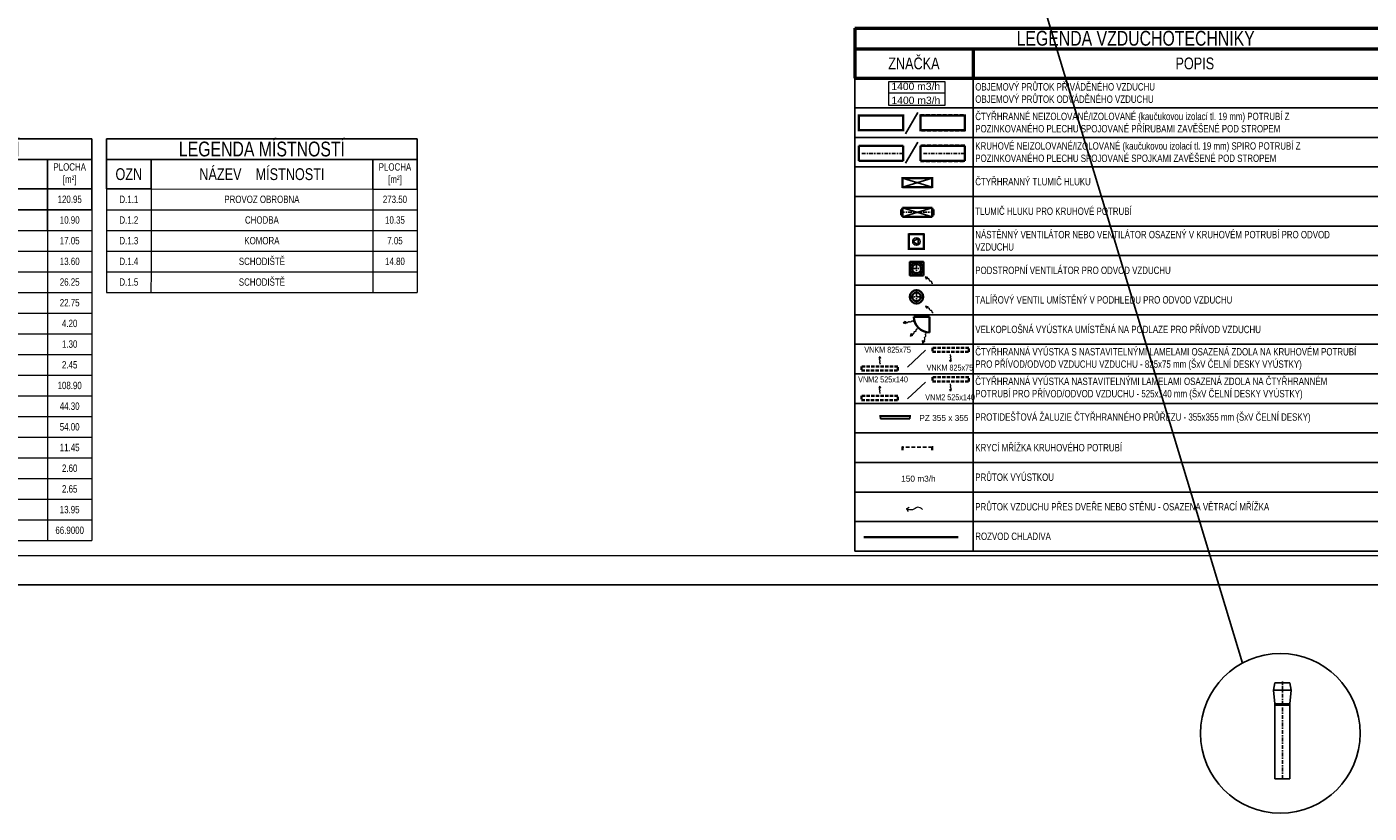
# Model space of a CAD drawing. Header units: millimetres. Extents: x 879679 to 2307614, y -211319 to 627407.
# Tile 5 of 36: x 918080 to 963474, y -204928 to -178319. Entities that reach past the tile are written whole.
import ezdxf

# ---------------------------------------------------------------- set-up
doc = ezdxf.new("R2010")
doc.units = ezdxf.units.MM
doc.header["$LTSCALE"] = 10
for name, pattern in [('Carkovana', [0.21, 0.15, -0.06]), ('DASHDOT', [25.4, 12.7, -6.35, 0, -6.35]), ('DASHED', [19.05, 12.7, -6.35])]:
    doc.linetypes.add(name, pattern=pattern)
doc.layers.add('AA_FORMÁTY NETISK', color=40, linetype='Continuous', plot=False)
doc.layers.add('VZT-netisk', color=71, linetype='Continuous', plot=False)
for name, color, linetype, lineweight in [('AA_FORMÁTY TISK', 7, 'Continuous', 15), ('AA_Tabulky místností', 4, 'Continuous', 13), ('Kóty_obecně', 7, 'Continuous', 25), ('Standard', 7, 'Continuous', 25), ('VZT-komponenty', 30, 'Continuous', 35), ('VZT-potrubi', 30, 'Continuous', 35), ('VZT-Potrubi_izolace1', 7, 'DASHED', 18), ('VZT-sipky', 50, 'Continuous', 15)]:
    doc.layers.add(name, color=color, linetype=linetype, lineweight=lineweight)
doc.styles.add('Arial_CE', font='arial.ttf')
doc.styles.get("Standard").update_dxf_attribs({"font": 'ic-simplex.shx', "width": 0.8})

# ---------------------------------------------------------------- blocks, each defined once
blk = doc.blocks.new('*U375', base_point=(2500, 500))
at = {"color": 0, "linetype": 'ByBlock', "lineweight": -2}
for p, q in [((0, 500), (0, 0)), ((2500, 500), (0, 500)), ((2500, 0), (2500, 500)), ((0, 0), (2500, 0))]:
    blk.add_line(p, q, dxfattribs=at)
at = {"color": 2, "linetype": 'DASHDOT', "lineweight": 25}
blk.add_line((0, 250), (2500, 250), dxfattribs=at)
blk = doc.blocks.new('*U416', base_point=(250, 0))
at = {"color": 0, "linetype": 'ByBlock', "lineweight": -2}
for p, q in [((-250, 750), (-300, 500)), ((-300, 500), (-250, 40)), ((-300, 500), (300, 500)), ((-250, 750), (250, 750)), ((250, 750), (300, 500)), ((300, 500), (250, 40)), ((-250, 40), (250, 40))]:
    blk.add_line(p, q, dxfattribs=at)
at = {"color": 2, "linetype": 'DASHDOT', "lineweight": 25}
blk.add_line((0, 0), (0, 800), dxfattribs=at)
at = {"color": 0, "linetype": 'ByBlock', "lineweight": -2}
blk.add_lwpolyline([(-250, 40), (-250, 0), (250, 0), (250, 40)], dxfattribs=at)
blk = doc.blocks.new('*U85', base_point=(28, -713))
at = {"linetype": 'ByBlock'}
blk.add_hatch(color=0, dxfattribs=at).paths.add_polyline_path([(791, -713), (614, -619), (614, -808)])
at = {"color": 0, "linetype": 'ByBlock', "lineweight": -2}
for p, q in [((551, -713), (614, -713)), ((791, -713), (614, -619)), ((614, -619), (614, -808)), ((791, -713), (614, -808))]:
    blk.add_line(p, q, dxfattribs=at)
blk.add_lwpolyline([(551, -713), (527, -744), (503, -758), (479, -760), (455, -751), (432, -737), (410, -721), (388, -706), (367, -696), (348, -693), (329, -696), (311, -705), (293, -716), (276, -728), (260, -738), (243, -746), (227, -749), (211, -746), (195, -738), (179, -727), (162, -713), (146, -700), (130, -689), (114, -681), (98, -678), (81, -681), (65, -689), (49, -699), (32, -711), (28, -713)], dxfattribs=at)
blk = doc.blocks.new('*U232', base_point=(28, -713))
at = {"linetype": 'ByBlock'}
blk.add_hatch(color=0, dxfattribs=at).paths.add_polyline_path([(791, -713), (614, -619), (614, -808)])
at = {"color": 0, "linetype": 'ByBlock', "lineweight": -2}
for p, q in [((551, -713), (614, -713)), ((791, -713), (614, -619)), ((614, -619), (614, -808)), ((791, -713), (614, -808))]:
    blk.add_line(p, q, dxfattribs=at)
blk.add_lwpolyline([(551, -713), (527, -744), (503, -758), (479, -760), (455, -751), (432, -737), (410, -721), (388, -706), (367, -696), (348, -693), (329, -696), (311, -705), (293, -716), (276, -728), (260, -738), (243, -746), (227, -749), (211, -746), (195, -738), (179, -727), (162, -713), (146, -700), (130, -689), (114, -681), (98, -678), (81, -681), (65, -689), (49, -699), (32, -711), (28, -713)], dxfattribs=at)
blk = doc.blocks.new('*U419', base_point=(550, 0))
at = {"color": 2, "linetype": 'DASHDOT', "lineweight": 25}
blk.add_lwpolyline([(-30, 0), (1130, 0)], dxfattribs=at)
at = {"color": 0, "linetype": 'ByBlock', "lineweight": -2}
for points in [[(50, 100), (0, 100)], [(0, -100), (0, 100)], [(50, 150), (50, -150)], [(50, 150), (1050, 150)], [(1050, 150), (1050, -150)], [(1050, 100), (1100, 100)], [(1100, -100), (1100, 100)], [(50, -100), (0, -100)], [(50, -150), (1050, -150)], [(1050, -100), (1100, -100)]]:
    blk.add_lwpolyline(points, dxfattribs=at)
at = {"color": 2, "linetype": 'ByBlock', "lineweight": 25}
for points in [[(50, 150), (1050, -150)], [(50, -150), (1050, 150)]]:
    blk.add_lwpolyline(points, dxfattribs=at)
blk = doc.blocks.new('*U420', base_point=(500, 150))
at = {"color": 0, "linetype": 'ByBlock', "lineweight": -2}
for points in [[(0, 300), (0, 330)], [(0, 300), (1000, 300)], [(0, 300), (0, 0)], [(0, 0), (0, -30)], [(0, 0), (1000, 0)], [(1000, 300), (1000, 330)], [(1000, 300), (1000, 0)], [(1000, 0), (1000, -30)]]:
    blk.add_lwpolyline(points, dxfattribs=at)
at = {"color": 2, "linetype": 'ByBlock', "lineweight": 25}
for points in [[(0, 300), (1000, 0)], [(1000, 300), (0, 0)]]:
    blk.add_lwpolyline(points, dxfattribs=at)
blk = doc.blocks.new('*U421')
at = {"color": 2, "linetype": 'DASHDOT', "lineweight": 25}
for p, q in [((-257, 0), (257, 0)), ((0, 257), (0, -257))]:
    blk.add_line(p, q, dxfattribs=at)
at = {"color": 0, "linetype": 'ByBlock', "lineweight": -2}
for radius in [227, 150]:
    blk.add_circle((0, 0), radius, dxfattribs=at)
blk = doc.blocks.new('*U422')
at = {"color": 2, "linetype": 'DASHDOT', "lineweight": 25}
for p, q in [((-257, 0), (257, 0)), ((0, 257), (0, -257))]:
    blk.add_line(p, q, dxfattribs=at)
at = {"color": 0, "linetype": 'ByBlock', "lineweight": -2}
for radius in [227, 150]:
    blk.add_circle((0, 0), radius, dxfattribs=at)
blk = doc.blocks.new('*T423')
at = {"layer": 'Kóty_obecně', "color": 6, "linetype": 'ByBlock', "lineweight": 50, "transparency": 16777216}
for p, q in [((0, 0), (19000, 0)), ((0, 0), (0, -1700)), ((19000, 0), (19000, -1700)), ((0, -700), (19000, -700)), ((4000, -700), (4000, -1700)), ((0, -1700), (19000, -1700))]:
    blk.add_line(p, q, dxfattribs=at)
at = {"layer": 'Kóty_obecně', "color": 0, "linetype": 'ByBlock', "lineweight": -2, "transparency": 16777216}
for p, q in [((0, -1700), (0, -17700)), ((4000, -1700), (4000, -17700)), ((19000, -1700), (19000, -17700)), ((0, -2700), (19000, -2700)), ((0, -3700), (19000, -3700)), ((0, -4700), (19000, -4700)), ((0, -5700), (19000, -5700)), ((0, -6700), (19000, -6700)), ((0, -7700), (19000, -7700)), ((0, -8700), (19000, -8700)), ((0, -9700), (19000, -9700)), ((0, -10700), (19000, -10700)), ((0, -11700), (19000, -11700)), ((0, -12700), (19000, -12700)), ((0, -13700), (19000, -13700)), ((0, -14700), (19000, -14700)), ((0, -15700), (19000, -15700)), ((0, -16700), (19000, -16700)), ((0, -17700), (19000, -17700))]:
    blk.add_line(p, q, dxfattribs=at)
at = {"layer": 'Kóty_obecně', "color": 0, "transparency": 16777216}
for s, insert, char_height, width, attachment_point in [('{\\Fc:\\program files\\ab studio\\cadkonplus 2018\\2018\\fonts\\ic-simplex|c238;LEGENDA VZDUCHOTECHNIKY}', (9500, -350), 500, 18997, 5), ('Z{\\Fc:\\program files\\ab studio\\cadkonplus 2018\\2018\\fonts\\ic-simplex|c238;NAČKA}', (2000, -1200), 400, 3997, 5), ('P{\\Fc:\\program files\\ab studio\\cadkonplus 2018\\2018\\fonts\\ic-simplex|c238;OPIS}', (11500, -1200), 400, 14997, 5), ('{\\Fc:\\program files\\ab studio\\cadkonplus 2018\\2018\\fonts\\ic-simplex|c238; OBJEMOVÝ PRŮTOK PŘIVÁDĚNÉHO VZDUCHU\\P OBJEMOVÝ PRŮTOK ODVÁDĚNÉHO VZDUCHU}', (4001.5, -2200), 250, 14997, 4), ('{\\Fc:\\program files\\ab studio\\cadkonplus 2018\\2018\\fonts\\ic-simplex|c238; ČTYŘHRANNÉ NEIZOLOVANÉ/IZOLOVANÉ (kaučukovou izolací tl. 19 mm) POTRUBÍ Z\\P POZINKOVANÉHO PLECHU SPOJOVANÉ PŘÍRUBAMI ZAVĚŠENÉ POD STROPEM}', (4001.5, -3200), 250, 14997, 4), ('{\\Fc:\\program files\\ab studio\\cadkonplus 2018\\2018\\fonts\\ic-simplex|c238; KRUHOVÉ NEIZOLOVANÉ/IZOLOVANÉ (kaučukovou izolací tl. 19 mm) SPIRO POTRUBÍ Z\\P POZINKOVANÉHO PLECHU SPOJOVANÉ SPOJKAMI ZAVĚŠENÉ POD STROPEM}', (4001.5, -4200), 250, 14997, 4), ('{\\Fc:\\program files\\ab studio\\cadkonplus 2018\\2018\\fonts\\ic-simplex|c238; ČTYŘHRANNÝ TLUMIČ HLUKU }', (4001.5, -5200), 250, 14997, 4), ('{\\Fc:\\program files\\ab studio\\cadkonplus 2018\\2018\\fonts\\ic-simplex|c238; TLUMIČ HLUKU PRO KRUHOVÉ POTRUBÍ}', (4001.5, -6200), 250, 14997, 4), ('{\\Fc:\\program files\\ab studio\\cadkonplus 2018\\2018\\fonts\\ic-simplex|c238; NÁSTĚNNÝ VENTILÁTOR NEBO VENTILÁTOR OSAZENÝ V KRUHOVÉM POTRUBÍ PRO ODVOD\\P VZDUCHU}', (4001.5, -7200), 250, 14997, 4), ('{\\Fc:\\program files\\ab studio\\cadkonplus 2018\\2018\\fonts\\ic-simplex|c238; PODSTROPNÍ VENTILÁTOR PRO ODVOD VZDUCHU}', (4001.5, -8200), 250, 14997, 4), ('{\\Fc:\\program files\\ab studio\\cadkonplus 2018\\2018\\fonts\\ic-simplex|c238; TALÍŘOVÝ VENTIL UMÍSTĚNÝ V PODHLEDU PRO ODVOD VZDUCHU}', (4001.5, -9200), 250, 14997, 4), ('{\\Fc:\\program files\\ab studio\\cadkonplus 2018\\2018\\fonts\\ic-simplex|c238; VELKOPLOŠNÁ VYÚSTKA UMÍSTĚNÁ NA PODLAZE PRO PŘÍVOD VZDUCHU}', (4001.5, -10200), 250, 14997, 4), ('{\\Fc:\\program files\\ab studio\\cadkonplus 2018\\2018\\fonts\\ic-simplex|c238; ČTYŘHRANNÁ VYÚSTKA S NASTAVITELNÝMI LAMELAMI OSAZENÁ ZDOLA NA KRUHOVÉM POTRUBÍ\\P PRO PŘÍVOD/ODVOD VZDUCHU VZDUCHU - 825x75 mm (ŠxV ČELNÍ DESKY VYÚSTKY)}', (4001.5, -11200), 250, 14997, 4), ('{\\Fc:\\program files\\ab studio\\cadkonplus 2018\\2018\\fonts\\ic-simplex|c238; ČTYŘHRANNÁ VYÚSTKA NASTAVITELNÝMI LAMELAMI OSAZENÁ ZDOLA NA\\~ČTYŘHRANNÉM\\P POTRUBÍ PRO PŘÍVOD/ODVOD VZDUCHU - 525x140 mm (ŠxV ČELNÍ DESKY VYÚSTKY)}', (4001.5, -12200), 250, 14997, 4), ('{\\Fc:\\program files\\ab studio\\cadkonplus 2018\\2018\\fonts\\ic-simplex|c238; PROTIDEŠŤOVÁ ŽALUZIE ČTYŘHRANNÉHO PRŮŘEZU - 355x355 mm (ŠxV ČELNÍ DESKY)}', (4001.5, -13200), 250, 14997, 4), ('{\\Fc:\\program files\\ab studio\\cadkonplus 2018\\2018\\fonts\\ic-simplex|c238; KRYCÍ MŘÍŽKA KRUHOVÉHO POTRUBÍ}', (4001.5, -14200), 250, 14997, 4), ('{\\Fc:\\program files\\ab studio\\cadkonplus 2018\\2018\\fonts\\ic-simplex|c238; PRŮTOK VYÚSTKOU}', (4001.5, -15200), 250, 14997, 4), ('{\\Fc:\\program files\\ab studio\\cadkonplus 2018\\2018\\fonts\\ic-simplex|c238; PRŮTOK VZDUCHU PŘES DVEŘE NEBO STĚNU - OSAZENA VĚTRACÍ MŘÍŽKA}', (4001.5, -16200), 250, 14997, 4), ('{\\Fc:\\program files\\ab studio\\cadkonplus 2018\\2018\\fonts\\ic-simplex|c238; ROZVOD CHLADIVA}', (4001.5, -17200), 250, 14997, 4)]:
    blk.add_mtext(s, dxfattribs=dict(at, insert=insert, char_height=char_height, width=width, attachment_point=attachment_point))
blk = doc.blocks.new('*U424', base_point=(500, 95))
at = {"color": 0, "linetype": 'ByBlock', "lineweight": -2}
for p, q in [((-530, 0), (-500, 0)), ((-500, 0), (500, 0)), ((500, 0), (530, 0))]:
    blk.add_line(p, q, dxfattribs=at)
at = {"color": 2, "linetype": 'ByBlock', "lineweight": 25}
for p, q in [((-500, 95), (500, 95)), ((-500, 0), (-500, 95)), ((500, 0), (500, 95))]:
    blk.add_line(p, q, dxfattribs=at)
blk = doc.blocks.new('*U425', base_point=(-500, 0))
at = {"color": 0, "linetype": 'ByBlock', "lineweight": -2}
for p, q in [((-500, 0), (-530, 0)), ((-500, 100), (-500, 0)), ((500, 100), (500, 0)), ((500, 0), (530, 0))]:
    blk.add_line(p, q, dxfattribs=at)
at = {"color": 2, "linetype": 'DASHED', "lineweight": 25}
blk.add_line((-500, 0), (500, 0), dxfattribs=at)
blk = doc.blocks.new('*U426', base_point=(250, 0))
at = {"color": 0, "linetype": 'ByBlock', "lineweight": -2}
for p, q in [((0, 524), (0, -24)), ((500, 500), (0, 500)), ((500, -24), (500, 524)), ((0, 0), (500, 0))]:
    blk.add_line(p, q, dxfattribs=at)
at = {"color": 2, "linetype": 'ByBlock', "lineweight": 25}
for p, q in [((375, 250), (188, 358)), ((188, 358), (188, 142)), ((188, 142), (375, 250))]:
    blk.add_line(p, q, dxfattribs=at)
blk.add_circle((250, 250), 125, dxfattribs=at)
blk = doc.blocks.new('*U427')
at = {"color": 0, "linetype": 'ByBlock', "lineweight": -2}
for p, q in [((0, 500), (0, 530)), ((1500, 500), (0, 500)), ((0, 500), (0, 0)), ((1500, 500), (1500, 530)), ((1500, 0), (1500, 500)), ((0, 0), (0, -30)), ((0, 0), (1500, 0)), ((1500, 0), (1500, -30))]:
    blk.add_line(p, q, dxfattribs=at)
blk = doc.blocks.new('*U428')
at = {"color": 0, "linetype": 'ByBlock', "lineweight": -2}
for p, q in [((0, 500), (0, 0)), ((1500, 500), (0, 500)), ((1500, 0), (1500, 500)), ((0, 0), (1500, 0))]:
    blk.add_line(p, q, dxfattribs=at)
at = {"color": 2, "linetype": 'DASHDOT', "lineweight": 25}
blk.add_line((0, 250), (1500, 250), dxfattribs=at)
blk = doc.blocks.new('*T495')
at = {"layer": 'AA_Tabulky místností', "color": 0, "linetype": 'ByBlock', "lineweight": -2}
for p, q in [((0, 0), (1500, 0)), ((0, 0), (0, -700)), ((1500, 0), (9000, -1)), ((9000, -1), (10500, -1)), ((10500, -1), (10500, -701)), ((0, -700), (1500, -700)), ((0, -700), (0, -1700)), ((1500, -700), (9000, -701)), ((1500, -700), (1500, -1700)), ((9000, -701), (10500, -701)), ((9000, -701), (9000, -1701)), ((10500, -701), (10500, -1701)), ((0, -1700), (1500, -1700)), ((0, -1700), (0, -2400)), ((1500, -1700), (9000, -1701)), ((1500, -1700), (1500, -2400)), ((9000, -1701), (10500, -1701)), ((9000, -1701), (9000, -2401)), ((10500, -1701), (10500, -2401)), ((0, -2400), (1500, -2400)), ((0, -2400), (0, -3100)), ((1500, -2400), (9000, -2401)), ((1500, -2400), (1500, -3100)), ((9000, -2401), (10500, -2401)), ((9000, -2401), (9000, -3101))]:
    blk.add_line(p, q, dxfattribs=at)
at = {"layer": 'AA_Tabulky místností', "color": 0, "linetype": 'ByBlock'}
for p, q in [((10500, -2401), (10500, -3101)), ((0, -3100), (1500, -3100)), ((0, -3100), (0, -3800)), ((1500, -3100), (9000, -3101)), ((1500, -3100), (1500, -3800)), ((9000, -3101), (10500, -3101)), ((9000, -3101), (9000, -3801)), ((10500, -3101), (10500, -3801)), ((0, -3800), (1500, -3800)), ((0, -3800), (0, -4500)), ((1500, -3800), (9000, -3801)), ((1500, -3800), (1500, -4500)), ((9000, -3801), (10500, -3801)), ((9000, -3801), (9000, -4501)), ((10500, -3801), (10500, -4501)), ((0, -4500), (-1, -5200)), ((0, -4500), (1500, -4500)), ((1500, -4500), (1499, -5200)), ((1500, -4500), (9000, -4501)), ((9000, -4501), (8999, -5201)), ((9000, -4501), (10500, -4501)), ((10500, -4501), (10499, -5201)), ((-1, -5200), (1499, -5200)), ((-1, -5200), (-1, -5900)), ((1499, -5200), (8999, -5201)), ((1499, -5200), (1499, -5900)), ((8999, -5201), (10499, -5201)), ((8999, -5201), (8999, -5901)), ((10499, -5201), (10499, -5901)), ((-1, -5900), (1499, -5900)), ((-1, -5900), (-1, -6600)), ((1499, -5900), (8999, -5901)), ((1499, -5900), (1499, -6600)), ((8999, -5901), (10499, -5901)), ((8999, -5901), (8999, -6601)), ((10499, -5901), (10499, -6601)), ((-1, -6600), (1499, -6600)), ((-1, -6600), (-1, -7300)), ((1499, -6600), (8999, -6601)), ((1499, -6600), (1499, -7300)), ((8999, -6601), (10499, -6601)), ((8999, -6601), (8999, -7301)), ((10499, -6601), (10499, -7301)), ((-1, -7300), (1499, -7300)), ((-1, -7300), (-1, -8000)), ((1499, -7300), (8999, -7301)), ((1499, -7300), (1499, -8000)), ((8999, -7301), (10499, -7301)), ((8999, -7301), (8999, -8001)), ((10499, -7301), (10499, -8001)), ((-1, -8000), (1499, -8000)), ((-1, -8000), (-1, -8700)), ((1499, -8000), (8999, -8001)), ((1499, -8000), (1499, -8700)), ((8999, -8001), (10499, -8001)), ((8999, -8001), (8999, -8701)), ((10499, -8001), (10499, -8701)), ((-1, -8700), (1499, -8700)), ((-1, -8700), (-1, -9400)), ((1499, -8700), (8999, -8701)), ((1499, -8700), (1499, -9400)), ((8999, -8701), (10499, -8701)), ((8999, -8701), (8999, -9401)), ((10499, -8701), (10499, -9401)), ((-1, -9400), (1499, -9400)), ((-1, -9400), (-1, -10100)), ((1499, -9400), (8999, -9401)), ((1499, -9400), (1499, -10100)), ((8999, -9401), (10499, -9401)), ((8999, -9401), (8999, -10101)), ((10499, -9401), (10499, -10101)), ((-1, -10100), (1499, -10100)), ((-1, -10100), (-1, -10800)), ((1499, -10100), (8999, -10101)), ((1499, -10100), (1499, -10800)), ((8999, -10101), (10499, -10101)), ((8999, -10101), (8999, -10801)), ((10499, -10101), (10499, -10801)), ((-1, -10800), (1499, -10800)), ((-1, -10800), (-1, -11500)), ((1499, -10800), (8999, -10801)), ((1499, -10800), (1499, -11500)), ((8999, -10801), (10499, -10801)), ((8999, -10801), (8999, -11501)), ((10499, -10801), (10499, -11501)), ((-1, -11500), (1499, -11500)), ((-1, -11500), (-1, -12200)), ((1499, -11500), (8999, -11501)), ((1499, -11500), (1499, -12200)), ((8999, -11501), (10499, -11501)), ((8999, -11501), (8999, -12201)), ((10499, -11501), (10499, -12201)), ((-1, -12200), (1499, -12200)), ((-1, -12200), (-1, -12900)), ((1499, -12200), (8999, -12201)), ((1499, -12200), (1499, -12900)), ((8999, -12201), (10499, -12201)), ((8999, -12201), (8999, -12901)), ((10499, -12201), (10499, -12901)), ((-1, -12900), (1499, -12900)), ((-1, -12900), (-1, -13600)), ((1499, -12900), (8999, -12901)), ((1499, -12900), (1499, -13600)), ((8999, -12901), (10499, -12901)), ((8999, -12901), (8999, -13601)), ((10499, -12901), (10499, -13601)), ((-1, -13600), (1499, -13600)), ((1499, -13600), (8999, -13601)), ((8999, -13601), (10499, -13601))]:
    blk.add_line(p, q, dxfattribs=at)
at = {"layer": 'AA_Tabulky místností', "attachment_point": 5, "rotation": 359.9944}
for s, insert, char_height, width in [('LEGEND{\\Fc:\\program files\\ab studio\\cadkonplus 2018\\2018\\fonts\\ic-simplex|c238;A} MÍSTNOSTÍ', (5250, -351), 500, 10497), ('NÁZEV    MÍSTNOSTI', (5250, -1201), 400, 7497), ('PLOCHA [m²]', (9750, -1201), 250, 1497), ('OZN', (750, -1200), 400, 1497), ('B.1.1', (750, -2050), 250, 1497), ('SKLAD', (5250, -2051), 250, 7497), ('120.95', (9750, -2051), 250, 1497), ('B.1.2', (750, -2750), 250, 1497), ('RECEPCE', (5250, -2751), 250, 7497), ('10.90', (9750, -2751), 250, 1497), ('B.1.3', (750, -3450), 250, 1497), ('SERVER', (5250, -3451), 250, 7497), ('17.05', (9750, -3451), 250, 1497), ('B.1.4', (750, -4150), 250, 1497), ('KOMORA', (5250, -4151), 250, 7497), ('13.60', (9750, -4151), 250, 1497), ('B.1.5', (750, -4850), 250, 1497), ('CHODBA', (5250, -4851), 250, 7497), ('26.25', (9750, -4851), 250, 1497), ('B.1.6', (749, -5550), 250, 1497), ('SCHODIŠTĚ', (5249, -5551), 250, 7497), ('22.75', (9749, -5551), 250, 1497), ('B.1.7', (749, -6250), 250, 1497), ('PŘEDSÍŇ', (5249, -6251), 250, 7497), ('4.20', (9749, -6251), 250, 1497), ('B.1.8', (749, -6950), 250, 1497), ('WC PERSONÁL', (5249, -6951), 250, 7497), ('1.30', (9749, -6951), 250, 1497), ('B.1.9', (749, -7650), 250, 1497), ('CHODBA', (5249, -7651), 250, 7497), ('2.45', (9749, -7651), 250, 1497), ('B.1.10', (749, -8350), 250, 1497), ('SHOWROOM', (5249, -8351), 250, 7497), ('108.90', (9749, -8351), 250, 1497), ('B.1.11', (749, -9050), 250, 1497), ('ZÁZEMÍ', (5249, -9051), 250, 7497), ('44.30', (9749, -9051), 250, 1497), ('ZÁZEMÍ', (5249, -9751), 250, 7497), ('B.1.12', (749, -9750), 250, 1497), ('54.00', (9749, -9751), 250, 1497), ('B.1.13', (749, -10450), 250, 1497), ('CHODBA', (5249, -10451), 250, 7497), ('11.45', (9749, -10451), 250, 1497), ('B.1.14', (749, -11150), 250, 1497), ('KOMORA', (5249, -11151), 250, 7497), ('2.60', (9749, -11151), 250, 1497), ('B.1.15', (749, -11850), 250, 1497), ('VÝTAH', (5249, -11851), 250, 7497), ('2.65', (9749, -11851), 250, 1497), ('B.1.16', (749, -12550), 250, 1497), ('ZÁZEMÍ', (5249, -12551), 250, 7497), ('13.95', (9749, -12551), 250, 1497), ('E.1.1', (749, -13250), 250, 1497), ('PLYNOVÁ KOTELNA', (5249, -13251), 250, 7497), ('66.9000', (9749, -13251), 250, 1497)]:
    blk.add_mtext(s, dxfattribs=dict(at, insert=insert, char_height=char_height, width=width))
blk = doc.blocks.new('*T496')
at = {"layer": 'AA_Tabulky místností', "color": 0, "linetype": 'ByBlock', "lineweight": -2}
for p, q in [((0, 0), (1500, 0)), ((0, 0), (0, -700)), ((1500, 0), (9000, -1)), ((9000, -1), (10500, -1)), ((10500, -1), (10500, -701)), ((0, -700), (1500, -700)), ((0, -700), (0, -1700)), ((1500, -700), (9000, -701)), ((1500, -700), (1500, -1700)), ((9000, -701), (10500, -701)), ((9000, -701), (9000, -1701)), ((10500, -701), (10500, -1701)), ((0, -1700), (1500, -1700))]:
    blk.add_line(p, q, dxfattribs=at)
at = {"layer": 'AA_Tabulky místností', "color": 0, "linetype": 'ByBlock'}
for p, q in [((0, -1700), (0, -2400)), ((1500, -1700), (9000, -1701)), ((1500, -1700), (1500, -2400)), ((9000, -1701), (10500, -1701)), ((9000, -1701), (9000, -2401)), ((10500, -1701), (10500, -2401)), ((0, -2400), (1500, -2400)), ((0, -2400), (0, -3100)), ((1500, -2400), (9000, -2401)), ((1500, -2400), (1500, -3100)), ((9000, -2401), (10500, -2401)), ((9000, -2401), (9000, -3101)), ((10500, -2401), (10500, -3101)), ((0, -3100), (1500, -3100)), ((0, -3100), (0, -3800)), ((1500, -3100), (9000, -3101)), ((1500, -3100), (1500, -3800)), ((9000, -3101), (10500, -3101)), ((9000, -3101), (9000, -3801)), ((10500, -3101), (10500, -3801)), ((0, -3800), (1500, -3800)), ((0, -3800), (0, -4500)), ((1500, -3800), (9000, -3801)), ((1500, -3800), (1500, -4500)), ((9000, -3801), (10500, -3801)), ((9000, -3801), (9000, -4501)), ((10500, -3801), (10500, -4501)), ((0, -4500), (-1, -5200)), ((0, -4500), (1500, -4500)), ((1500, -4500), (1499, -5200)), ((1500, -4500), (9000, -4501)), ((9000, -4501), (8999, -5201)), ((9000, -4501), (10500, -4501)), ((10500, -4501), (10499, -5201)), ((-1, -5200), (1499, -5200)), ((1499, -5200), (8999, -5201)), ((8999, -5201), (10499, -5201))]:
    blk.add_line(p, q, dxfattribs=at)
at = {"layer": 'AA_Tabulky místností', "attachment_point": 5, "rotation": 359.9944}
for s, insert, char_height, width in [('LEGEND{\\Fc:\\program files\\ab studio\\cadkonplus 2018\\2018\\fonts\\ic-simplex|c238;A} MÍSTNOSTÍ', (5250, -351), 500, 10497), ('NÁZEV    MÍSTNOSTI', (5250, -1201), 400, 7497), ('PLOCHA [m²]', (9750, -1201), 250, 1497), ('OZN', (750, -1200), 400, 1497), ('D.1.1', (750, -2050), 250, 1497), ('PROVOZ OBR{\\Fc:\\program files\\ab studio\\cadkonplus 2018\\2018\\fonts\\ic-simplex|c238;O}BNA', (5250, -2051), 250, 7497), ('273.50', (9750, -2051), 250, 1497), ('D.1.2', (750, -2750), 250, 1497), ('CHODBA', (5250, -2751), 250, 7497), ('10.35', (9750, -2751), 250, 1497), ('D.1.3', (750, -3450), 250, 1497), ('KOMORA', (5250, -3451), 250, 7497), ('7.05', (9750, -3451), 250, 1497), ('D.1.4', (750, -4150), 250, 1497), ('SCHODIŠTĚ', (5250, -4151), 250, 7497), ('14.80', (9750, -4151), 250, 1497), ('D.1.5', (750, -4850), 250, 1497), ('SCHODIŠTĚ', (5250, -4851), 250, 7497)]:
    blk.add_mtext(s, dxfattribs=dict(at, insert=insert, char_height=char_height, width=width))

msp = doc.modelspace()

# ---------------------------------------------------------------- linework, layer by layer
at = {"layer": 'AA_FORMÁTY NETISK'}
msp.add_lwpolyline([(1005077.4, -113206.5), (886277.4, -113206.5), (886277.4, -197206.5), (1005077.4, -197206.5)], close=True, dxfattribs=at)
at = {"layer": 'AA_FORMÁTY TISK'}
msp.add_lwpolyline([(1004077.4, -114206.5), (887277.4, -114206.5), (887277.4, -196206.5), (1004077.4, -196206.5)], close=True, dxfattribs=at)
at = {"layer": 'Kóty_obecně'}
for points in [[(948212, -181217.8), (947790, -181934.8)], [(948212, -182217.8), (947790, -182934.8)], [(948471.9, -189265.7), (947867.5, -189833.3)], [(948471.9, -190340), (947867.5, -190907.6)]]:
    msp.add_lwpolyline(points, dxfattribs=at)
at = {"layer": 'Standard', "color": 0, "linetype": 'Continuous', "lineweight": 13, "ltscale": 1000}
msp.add_line((947235.6, -180554.9), (949124.3, -180554.9), dxfattribs=at)
at = {"layer": 'Standard', "color": 6, "linetype": 'Continuous', "lineweight": 35, "ltscale": 1000}
msp.add_line((946386.2, -195590.9), (949578.9, -195590.9), dxfattribs=at)
at = {"layer": 'Standard', "color": 0, "linetype": 'Continuous', "lineweight": 13}
msp.add_lwpolyline([(947235.6, -180164.7), (949124.3, -180164.7), (949124.3, -180977), (947235.6, -180977), (947235.6, -180164.7)], close=True, dxfattribs=at)
at = {"layer": 'VZT-komponenty', "ltscale": 1000}
for p, q in [((948080.1, -188136.3), (948607.7, -188136.3)), ((948607.7, -188136.3), (948607.7, -188663.9))]:
    msp.add_line(p, q, dxfattribs=at)
at = {"layer": 'VZT-komponenty'}
msp.add_lwpolyline([(948397.6, -186729.2), (947943.8, -186729.2), (947943.8, -186275.4), (948397.6, -186275.4)], close=True, dxfattribs=at)
at = {"layer": 'VZT-komponenty', "linetype": 'Carkovana', "ltscale": 75}
for points in [[(949933, -189180.7), (948708, -189180.7), (948708, -189320.7), (949933, -189320.7)], [(946311.1, -189952.8), (947536.1, -189952.8), (947536.1, -189812.8), (946311.1, -189812.8)], [(949933, -190178.6), (948708, -190178.6), (948708, -190318.6), (949933, -190318.6)], [(946311.1, -190950.7), (947536.1, -190950.7), (947536.1, -190810.7), (946311.1, -190810.7)]]:
    msp.add_lwpolyline(points, close=True, dxfattribs=at)
at = {"layer": 'VZT-komponenty'}
msp.add_arc((948607.7, -188136.3), 527.5, 180, 270, dxfattribs=at)
at = {"layer": 'VZT-netisk'}
msp.add_lwpolyline([(959193.3, -199846.4), (952584.6, -177996.9)], dxfattribs=at)
msp.add_circle((960469.6, -202226.7), 2700.9, dxfattribs=at)
at = {"layer": 'VZT-Potrubi_izolace1'}
for points in [[(948296.9, -181290.6), (949796.9, -181290.6)], [(949796.9, -181850.6), (948296.9, -181850.6)], [(949796.9, -182320.5), (948296.9, -182320.5)], [(948296.9, -182880.5), (949796.9, -182880.5)]]:
    msp.add_lwpolyline(points, dxfattribs=at)
at = {"layer": 'VZT-sipky', "ltscale": 1000}
for q in [(947921.1, -194569.7), (947881.7, -194722.4)]:
    msp.add_line((947824.5, -194628.4), q, dxfattribs=at)
at = {"layer": 'VZT-sipky', "start_tangent": (-0.8261171, 0.5634984), "end_tangent": (-0.9336827, 0.3581015)}
msp.add_spline([(948372.7, -194648.2), (948202.7, -194577.3), (948029.4, -194662.4), (947824.5, -194628.4)], degree=3, dxfattribs=at)

# ---------------------------------------------------------------- block references
for name, p in [('*T423', (946078.2, -178360.4)), ('*T495', (909778.8, -182105.5)), ('*T496', (920778.8, -182106.5))]:
    msp.add_blockref(name, p)
at = {"layer": 'VZT-komponenty'}
msp.add_blockref('*U420', (948196.4, -183590.2), dxfattribs=at)
for name, p, rotation in [('*U419', (948196.4, -184596), 180), ('*U426', (948162.5, -185335.8), 180), ('*U422', (948170.7, -186502.3), 180), ('*U421', (948166.1, -187455.7), 90), ('*U424', (946944.3, -191584.8), 180), ('*U425', (948695.4, -192538.8), 180)]:
    msp.add_blockref(name, p, dxfattribs=dict(at, rotation=rotation))
at = {"layer": 'VZT-netisk'}
msp.add_blockref('*U416', (960789, -201269), dxfattribs=at)
at = {"layer": 'VZT-netisk', "rotation": 90}
msp.add_blockref('*U375', (960289, -201269), dxfattribs=at)
at = {"layer": 'VZT-potrubi', "xscale": -1}
for p in [(947713.9, -181820.6), (949796.9, -181820.6)]:
    msp.add_blockref('*U427', p, dxfattribs=at)
at = {"layer": 'VZT-potrubi', "rotation": 180}
for p in [(947713.9, -182350.5), (949796.9, -182350.5)]:
    msp.add_blockref('*U428', p, dxfattribs=at)
at = {"layer": 'VZT-sipky'}
for name, p, xscale, yscale, zscale, rotation in [('*U85', (948717.7, -186997.1), 0.4529080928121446, 0.4529080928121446, 0.4529080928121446, 138.7689769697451), ('*U85', (948726.6, -187985.3), 0.4529080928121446, 0.4529080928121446, 0.4529080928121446, 138.7689769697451), ('*U85', (948052.9, -188279.6), -0.4529080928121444, 0.4529080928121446, 0.4529080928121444, 8.49734058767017), ('*U85', (948202, -188536.6), -0.4529080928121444, 0.4529080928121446, 0.4529080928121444, 45.71102807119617), ('*U85', (948495.7, -188695), -0.4529080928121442, 0.4529080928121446, 0.4529080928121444, 71.48331573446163), ('*U232', (946922.8, -189728.9), -0.327801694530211, 0.327801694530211, 0.327801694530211, 270), ('*U232', (949321.3, -189404.5), -0.3278016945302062, 0.3278016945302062, 0.3278016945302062, 89.99999999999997), ('*U232', (946922.8, -190726.9), -0.327801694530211, 0.327801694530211, 0.327801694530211, 270), ('*U232', (949321.3, -190402.5), -0.3278016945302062, 0.3278016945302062, 0.3278016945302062, 89.99999999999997)]:
    msp.add_blockref(name, p, dxfattribs=dict(at, xscale=xscale, yscale=yscale, zscale=zscale, rotation=rotation))

# ---------------------------------------------------------------- texts
at = {"layer": 'Kóty_obecně', "color": 0, "linetype": 'Continuous', "lineweight": 13, "attachment_point": 7, "style": 'Arial_CE'}
for s, insert, char_height, width in [('{\\fArial CE|i0|b0;\\H250.000000;\\W1.000000;\\C7;1400 m3/h}\\P', (947315.9, -180463.3), 250, 1783.333), ('{\\fArial CE|i0|b0;\\H250.000000;\\W1.000000;\\C7;1400 m3/h}\\P', (947320.3, -180935.3), 250, 1783.333), ('\\C7;PZ 355 x 355', (948262.5, -191657.4), 200, 2000), ('{\\fArial CE|i0|b0;\\H200.000000;\\W1.000000;\\C7;150 m3/h}\\P', (947648.7, -193711.6), 200, 1270)]:
    msp.add_mtext(s, dxfattribs=dict(at, insert=insert, char_height=char_height, width=width))
at = {"layer": 'Kóty_obecně', "color": 0, "linetype": 'Continuous', "lineweight": 13, "char_height": 200, "attachment_point": 1, "line_spacing_factor": 0.903614}
for s, insert, width in [('\\fArial CE|b0|i0|c0|p0;\\C7;\\W0.8;VNKM 825x75', (946402.5, -189147), 1500), ('\\fArial CE|b0|i0|c0|p0;\\C7;\\W0.8;VNKM 825x75', (948507.9, -189751.1), 1500), ('\\fArial CE|b0|i0|c0|p0;\\C7;\\W0.8;VNM2 525x140', (946192.8, -190151.5), 1745.804), ('\\fArial CE|b0|i0|c0|p0;\\C7;\\W0.8;VNM2 525x140', (948461.1, -190752.6), 1745.804)]:
    msp.add_mtext(s, dxfattribs=dict(at, insert=insert, width=width))

doc.saveas('drawing.dxf')
